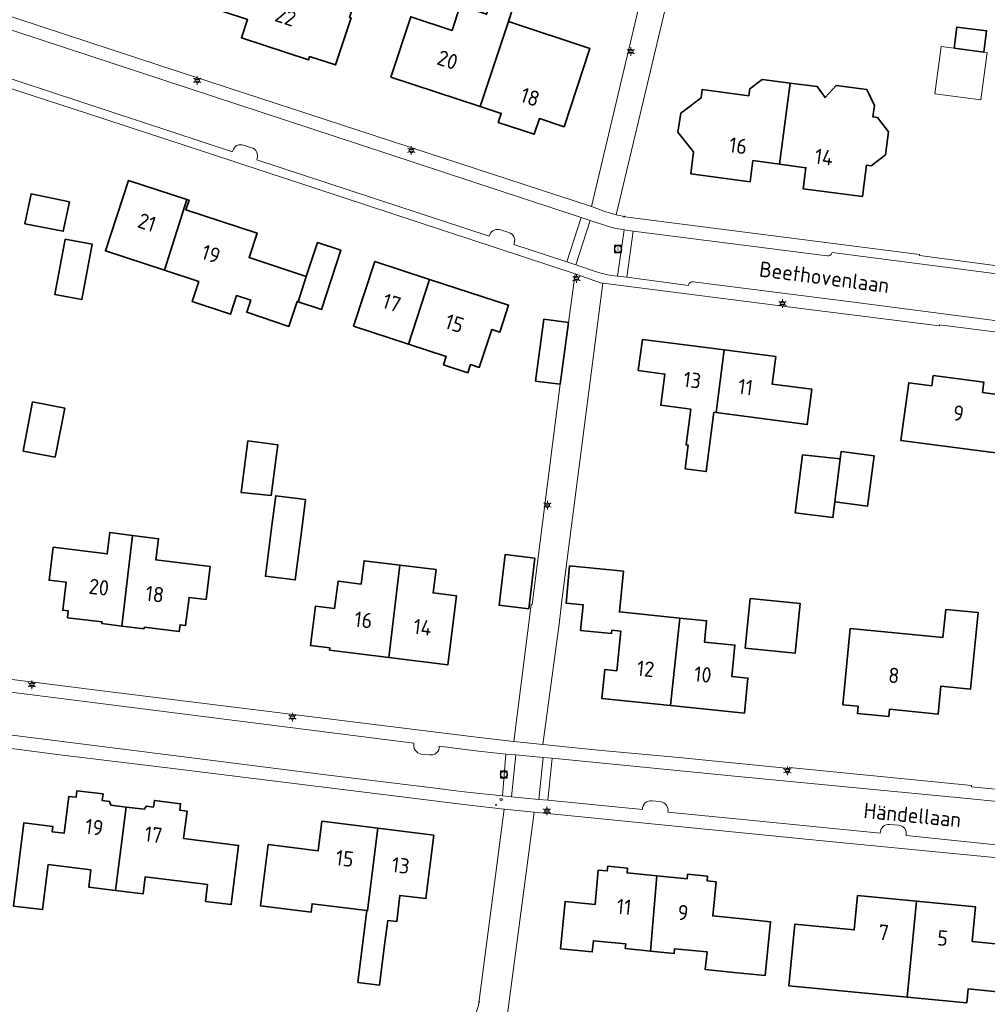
# Model space of a CAD drawing. Header units: metres. Extents: x 140853 to 145288, y 474558 to 480269.
# Tile 220 of 256: x 143615 to 143728, y 478255 to 478371. Entities that reach past the tile are written whole.
import ezdxf
from ezdxf.enums import TextEntityAlignment as Align

# ---------------------------------------------------------------- set-up
doc = ezdxf.new("R2010")
doc.units = ezdxf.units.M
doc.header["$MEASUREMENT"] = 0
for name, color, linetype, lineweight in [('B-WE-KL-ET_LS_OV_LICHTMAST-S', 190, 'Continuous', 18), ('B-WE-KL-WATER_BRANDLEIDING_PUT-S', 150, 'Continuous', 18), ('B-WE-OG-BEBOUWING-G', 7, 'Continuous', 35), ('B-WE-OG-BEBOUWING_HUISNUMMER-T18', 10, 'Continuous', 18), ('B-WE-OG-BEBOUWING_LUIFEL-G', 7, 'Continuous', 18), ('B-WE-OG-BEBOUWING_STRAATNAAM-T18', 10, 'Continuous', 18), ('B-WE-OG-TERREIN_ERF-G', 7, 'Continuous', 18), ('B-WE-RI-GWA_RIOOLPUT-S', 30, 'Continuous', 18), ('B-WE-VH-VERHARDING_BETONSTRAATSTEEN-G', 252, 'Continuous', 18), ('B-WE-VH-VERHARDING_TEGEL-G', 252, 'Continuous', 18), ('X-XX-XX-ALGEMEEN-S', 7, 'Continuous', 18)]:
    doc.layers.add(name, color=color, linetype=linetype, lineweight=lineweight)
doc.styles.add('NLCS-ISO', font='txt')

# ---------------------------------------------------------------- blocks, each defined once
blk = doc.blocks.new('SIE-WEG_AFVALBAK_TYPE_01')
for radius in [0.25, 0.156]:
    blk.add_circle((0, 0), radius)
blk = doc.blocks.new('B-SIE-WEG_LICHTMAST-SO')
at = {"ltscale": 0.1}
for p, q in [((-1.1, 0.63), (-2.19, 1.27)), ((0, 1.27), (0, 2.53)), ((1.1, 0.63), (2.19, 1.27)), ((-1.1, -0.63), (-2.19, -1.27)), ((0, -1.27), (0, -2.53)), ((1.1, -0.63), (2.19, -1.27))]:
    blk.add_line(p, q, dxfattribs=at)
at = {"flags": 128}
for points in [[(-1.16, 0.5), (1.16, 0.5)], [(-1.16, -0.5), (1.16, -0.5)]]:
    blk.add_lwpolyline(points, dxfattribs=at)
at = {"ltscale": 0.1}
blk.add_circle((0, 0), 1.27, dxfattribs=at)
at = {"style": 'NLCS-ISO'}
blk.add_attdef('TYPE', text='', height=1.8, dxfattribs=at).set_placement((0, 2.53), align=Align.BOTTOM_CENTER)
blk = doc.blocks.new('SRI-PUT_INSPECTIE-SO')
at = {"lineweight": -3, "flags": 128}
blk.add_lwpolyline([(-2, -2), (2, -2), (2, 2), (-2, 2)], close=True, dxfattribs=at)
at = {"lineweight": -3, "ltscale": 1.5}
blk.add_circle((0, 0), 2, dxfattribs=at)
at = {"ltscale": 0.1, "style": 'NLCS-ISO'}
blk.add_text('I', height=2.5, dxfattribs=at).set_placement((0, -0.01), align=Align.MIDDLE_CENTER)
blk = doc.blocks.new('SIE-WEG_STRAATPOT_BRANDKRAAN-SO')
blk.add_ellipse((0, 0), major_axis=(-0.729, 0), ratio=0.685994)
at = {"style": 'NLCS-ISO'}
blk.add_text('BR', height=0.4, dxfattribs=at).set_placement((-0.3, -0.15))

msp = doc.modelspace()

# ---------------------------------------------------------------- linework, layer by layer
at = {"layer": 'B-WE-OG-BEBOUWING-G', "ltscale": 0.2, "flags": 128}
msp.add_lwpolyline([(143647.471, 478375.497), (143646.943, 478373.892), (143640.227, 478376.101), (143638.849, 478371.912), (143641.699, 478370.974), (143640.99, 478368.818), (143648.841, 478366.236), (143648.972, 478366.635), (143652.029, 478365.65), (143653.853, 478371.173), (143653.654, 478371.239), (143654.911, 478375.039), (143649.673, 478376.762), (143649.673, 478376.762, 0.4127673), (143647.471, 478375.497)], format="xyb", close=True, dxfattribs=at)
for points in [[(143668.998, 478360.772), (143672.288, 478370.752), (143673.293, 478373.8), (143670.747, 478374.639), (143669.742, 478371.591), (143666.646, 478372.611), (143665.689, 478369.707), (143660.842, 478371.305), (143658.509, 478364.229), (143668.998, 478360.772)], [(143672.288, 478370.752), (143668.998, 478360.772), (143671.454, 478359.962), (143671.109, 478358.917), (143675.329, 478357.525), (143675.937, 478359.367), (143678.824, 478358.415), (143681.851, 478367.599), (143672.288, 478370.752)], [(143728.035, 478367.172), (143728.36, 478369.651), (143724.89, 478370.105), (143724.565, 478367.627), (143728.035, 478367.172)], [(143705.337, 478363.529), (143702.039, 478363.962), (143700.581, 478362.842), (143700.477, 478362.048), (143695.01, 478362.765), (143694.878, 478361.788), (143692.516, 478359.989), (143692.16, 478357.781), (143694.008, 478355.458), (143693.675, 478352.899), (143700.623, 478351.959), (143700.954, 478354.437), (143704.066, 478354.021), (143705.337, 478363.529)], [(143705.337, 478363.529), (143704.066, 478354.021), (143707.178, 478353.605), (143706.853, 478351.127), (143713.802, 478350.216), (143714.286, 478353.904), (143714.841, 478353.832), (143716.523, 478355.124), (143716.874, 478357.801), (143715.582, 478359.483), (143715.026, 478359.556), (143715.203, 478360.905), (143714.319, 478362.775), (143710.71, 478363.249), (143709.445, 478361.831), (143708.484, 478363.117), (143705.337, 478363.529)], [(143631.948, 478341.571), (143634.571, 478349.878), (143627.747, 478352.109), (143625.035, 478343.837), (143631.948, 478341.571)], [(143620.81, 478349.591), (143616.329, 478350.535), (143615.592, 478347.037), (143620.086, 478346.153), (143620.81, 478349.591)], [(143634.571, 478349.878), (143631.948, 478341.571), (143635.982, 478340.249), (143635.216, 478337.911), (143639.71, 478336.438), (143640.42, 478338.604), (143642.083, 478338.059), (143641.619, 478336.643), (143646.563, 478334.986), (143647.529, 478337.922), (143647.621, 478337.892), (143648.591, 478340.847), (143641.892, 478343.061), (143642.826, 478345.944), (143634.479, 478348.646), (143634.852, 478349.786), (143634.571, 478349.878)], [(143620.333, 478345.23), (143619.118, 478338.732), (143622.263, 478338.144), (143623.478, 478344.641), (143620.333, 478345.23)], [(143648.591, 478340.847), (143647.621, 478337.892), (143650.383, 478336.99), (143652.645, 478343.922), (143649.888, 478344.82), (143648.591, 478340.847)], [(143663.058, 478340.513), (143656.643, 478342.612), (143654.128, 478335.022), (143660.575, 478332.903), (143663.058, 478340.513)], [(143660.575, 478332.903), (143665.003, 478331.448), (143664.689, 478330.488), (143667.531, 478329.558), (143667.845, 478330.518), (143668.881, 478330.179), (143670.333, 478334.618), (143671.274, 478334.31), (143672.313, 478337.484), (143663.058, 478340.513), (143660.575, 478332.903)], [(143679.32, 478335.434), (143676.455, 478335.837), (143675.475, 478328.588), (143678.349, 478328.202), (143679.32, 478335.434)], [(143697.596, 478332.242), (143691.136, 478333.084), (143688.007, 478333.452), (143687.507, 478329.806), (143690.639, 478329.392), (143690.16, 478325.744), (143693.669, 478325.283), (143693.119, 478321.099), (143693.387, 478321.063), (143693.023, 478318.297), (143695.482, 478317.974), (143696.396, 478324.924), (143696.654, 478324.89), (143697.596, 478332.242)], [(143697.596, 478332.242), (143696.654, 478324.89), (143707.331, 478323.485), (143707.875, 478327.62), (143703.215, 478328.233), (143703.639, 478331.455), (143697.596, 478332.242)], [(143721.952, 478328.021), (143719.235, 478328.378), (143718.316, 478321.593), (143729.708, 478320.112), (143729.551, 478318.912), (143729.759, 478318.885), (143733.671, 478318.34), (143734.554, 478325.052), (143731.461, 478325.459), (143731.63, 478326.748), (143727.89, 478327.24), (143728.05, 478328.449), (143722.111, 478329.23), (143721.952, 478328.021)], [(143619.157, 478319.652), (143620.269, 478325.422), (143616.489, 478326.137), (143615.38, 478320.38), (143619.157, 478319.652)], [(143641.731, 478321.564), (143640.947, 478315.528), (143644.468, 478315.143), (143645.243, 478321.108), (143641.731, 478321.564)], [(143711.207, 478319.446), (143706.782, 478319.926), (143705.933, 478313.131), (143710.349, 478312.579), (143710.577, 478314.408), (143711.207, 478319.446)], [(143710.577, 478314.408), (143714.396, 478313.905), (143715.188, 478319.813), (143711.325, 478320.331), (143711.207, 478319.446), (143710.577, 478314.408)], [(143648.058, 478311.195), (143648.508, 478314.688), (143645.017, 478315.138), (143644.567, 478311.645), (143643.801, 478305.694), (143647.294, 478305.262), (143648.058, 478311.195)], [(143628.229, 478310.476), (143625.553, 478310.808), (143625.244, 478308.317), (143618.913, 478309.102), (143618.433, 478305.232), (143620.437, 478304.983), (143620.03, 478301.698), (143620.675, 478301.618), (143620.596, 478300.832), (143624.657, 478300.328), (143624.633, 478300.14), (143626.959, 478299.851), (143628.229, 478310.476)], [(143628.229, 478310.476), (143626.959, 478299.851), (143629.575, 478299.526), (143629.598, 478299.715), (143633.697, 478299.207), (143633.795, 478300.001), (143634.441, 478299.921), (143634.848, 478303.206), (143636.833, 478302.96), (143637.312, 478306.82), (143630.96, 478307.608), (143631.269, 478310.099), (143628.229, 478310.476)], [(143675.401, 478307.819), (143671.917, 478308.243), (143671.232, 478302.612), (143671.194, 478302.295), (143674.678, 478301.871), (143675.401, 478307.819)], [(143658.29, 478296.167), (143659.579, 478306.99), (143655.37, 478307.511), (143655.031, 478304.772), (143652.312, 478305.109), (143651.916, 478301.913), (143649.673, 478302.199), (143649.085, 478297.584), (143651.35, 478297.308), (143651.316, 478297.03), (143658.29, 478296.167)], [(143658.29, 478296.167), (143665.206, 478295.311), (143666.206, 478303.389), (143663.467, 478303.728), (143663.806, 478306.467), (143659.579, 478306.99), (143658.29, 478296.167)], [(143691.314, 478290.524), (143692.391, 478300.787), (143685.301, 478301.502), (143685.782, 478306.278), (143679.472, 478306.9), (143679.053, 478302.539), (143681.072, 478302.326), (143680.757, 478299.342), (143684.377, 478298.96), (143684.419, 478299.358), (143685.473, 478299.247), (143684.992, 478294.618), (143683.599, 478294.759), (143683.254, 478291.336), (143691.314, 478290.524)], [(143700.642, 478303.076), (143700.057, 478297.266), (143705.927, 478296.674), (143706.512, 478302.485), (143700.642, 478303.076)], [(143712.38, 478299.58), (143711.511, 478290.622), (143713.302, 478290.448), (143713.22, 478289.602), (143716.903, 478289.245), (143716.985, 478290.091), (143722.692, 478289.537), (143723.009, 478292.802), (143726.492, 478292.464), (143727.361, 478301.422), (143723.565, 478301.79), (143723.249, 478298.525), (143712.38, 478299.58)], [(143691.314, 478290.524), (143699.956, 478289.653), (143700.369, 478293.752), (143698.479, 478293.943), (143698.849, 478297.614), (143695.267, 478297.975), (143695.519, 478300.472), (143692.391, 478300.787), (143691.314, 478290.524)], [(143627.491, 478278.627), (143625.684, 478278.854), (143625.535, 478279.276), (143624.672, 478279.384), (143624.769, 478280.158), (143621.703, 478280.543), (143621.606, 478279.769), (143620.733, 478279.879), (143620.198, 478275.546), (143618.809, 478275.718), (143618.889, 478276.363), (143615.485, 478276.784), (143614.265, 478267.02), (143617.669, 478266.599), (143618.329, 478271.876), (143623.342, 478271.247), (143623.09, 478269.242), (143626.225, 478268.849), (143627.491, 478278.627)], [(143627.491, 478278.627), (143626.225, 478268.849), (143629.46, 478268.443), (143629.712, 478270.447), (143637.025, 478269.529), (143636.778, 478267.565), (143639.784, 478267.187), (143640.656, 478274.132), (143634.207, 478274.942), (143634.608, 478278.137), (143633.761, 478278.243), (143633.858, 478279.017), (143630.792, 478279.402), (143630.695, 478278.628), (143629.841, 478278.735), (143629.593, 478278.363), (143627.491, 478278.627)], [(143655.696, 478266.487), (143655.775, 478266.477), (143656.983, 478276.143), (143650.417, 478276.963), (143649.983, 478273.49), (143644.119, 478274.223), (143643.221, 478267.039), (143649.155, 478266.297), (143649.279, 478267.289), (143655.696, 478266.487)], [(143657.782, 478262.458), (143658.14, 478265.316), (143659.191, 478265.184), (143659.577, 478268.27), (143662.613, 478267.891), (143663.542, 478275.323), (143656.983, 478276.143), (143655.775, 478266.477), (143655.696, 478266.487), (143655.232, 478262.776), (143654.643, 478258.063), (143657.193, 478257.744), (143657.782, 478262.458)], [(143689.681, 478270.563), (143686.21, 478270.906), (143686.264, 478271.444), (143683.935, 478271.674), (143683.882, 478271.137), (143682.817, 478271.242), (143682.449, 478267.209), (143678.936, 478267.556), (143678.386, 478262.003), (143682.128, 478261.633), (143682.258, 478262.947), (143686.049, 478262.572), (143685.996, 478262.034), (143688.957, 478261.741), (143689.681, 478270.563)], [(143689.681, 478270.563), (143688.957, 478261.741), (143691.718, 478261.469), (143691.771, 478262.005), (143695.583, 478261.628), (143695.378, 478259.558), (143699.12, 478259.188), (143702.405, 478258.883), (143703.029, 478265.182), (143699.745, 478265.507), (143696.242, 478265.854), (143696.64, 478269.874), (143695.585, 478269.978), (143695.638, 478270.516), (143693.309, 478270.746), (143693.256, 478270.209), (143689.681, 478270.563)], [(143713.221, 478268.246), (143712.838, 478264.214), (143705.869, 478264.877), (143705.183, 478257.659), (143719.058, 478256.34), (143720.126, 478267.577), (143713.221, 478268.246)], [(143720.126, 478267.577), (143719.058, 478256.34), (143726.037, 478255.676), (143726.195, 478257.304), (143729.639, 478256.971), (143730.177, 478262.525), (143726.674, 478262.864), (143727.065, 478266.905), (143720.126, 478267.577)]]:
    msp.add_lwpolyline(points, close=True, dxfattribs=at)
at = {"layer": 'B-WE-OG-BEBOUWING_LUIFEL-G', "ltscale": 0.2, "flags": 128}
msp.add_lwpolyline([(143727.701, 478361.547), (143728.432, 478367.12), (143728.035, 478367.172), (143724.565, 478367.627), (143723.028, 478367.828), (143722.298, 478362.255), (143727.701, 478361.547)], close=True, dxfattribs=at)
at = {"layer": 'B-WE-OG-TERREIN_ERF-G', "ltscale": 0.2, "flags": 128}
for points in [[(143600.585, 478375.74), (143631.418, 478365.589), (143682.028, 478349.046), (143692.597, 478393.565)], [(143692.648, 478380.59), (143684.948, 478348.235), (143684.915, 478348.095), (143686.242, 478347.813), (143698.17, 478346.298), (143720.509, 478343.425), (143720.489, 478343.298), (143736.716, 478341.168), (143736.838, 478341.268), (143753.034, 478339.103), (143782.444, 478335.291), (143812.12, 478331.51), (143816.574, 478330.83), (143821.384, 478332.864), (143825.21, 478339.768), (143827.009, 478342.977), (143835.257, 478357.939), (143835.257, 478357.939), (143846.73, 478378.706)], [(143649.673, 478376.762), (143654.911, 478375.039), (143653.654, 478371.239), (143653.853, 478371.173), (143652.029, 478365.65), (143648.972, 478366.635), (143648.841, 478366.236), (143640.99, 478368.818), (143641.699, 478370.974), (143638.849, 478371.912), (143640.227, 478376.101), (143646.943, 478373.892), (143647.471, 478375.497)], [(143731.734, 478334.029), (143722.851, 478335.172), (143722.849, 478335.066), (143707.883, 478336.933), (143683.355, 478340.059), (143678.585, 478303.157), (143678.226, 478300.092), (143676.347, 478285.957), (143676.347, 478285.957), (143682.81, 478285.311), (143692.257, 478284.434), (143705.229, 478283.161), (143705.254, 478283.259), (143726.588, 478281.165), (143726.576, 478281.014), (143753.953, 478278.311)], [(143668.794, 478255.34), (143671.8, 478278.385), (143671.8, 478278.385), (143667.689, 478278.856), (143632.317, 478283.234), (143619.711, 478284.763), (143607.689, 478286.3)]]:
    msp.add_lwpolyline(points, dxfattribs=at)
for points in [[(143668.998, 478360.772), (143658.509, 478364.229), (143660.842, 478371.305), (143665.689, 478369.707), (143666.646, 478372.611), (143669.742, 478371.591), (143670.747, 478374.639), (143673.293, 478373.8), (143672.288, 478370.752), (143681.851, 478367.599), (143678.824, 478358.415), (143675.937, 478359.367), (143675.329, 478357.525), (143671.109, 478358.917), (143671.454, 478359.962), (143668.998, 478360.772)], [(143724.565, 478367.627), (143724.89, 478370.105), (143728.36, 478369.651), (143728.035, 478367.172), (143724.565, 478367.627)], [(143704.066, 478354.021), (143700.954, 478354.437), (143700.623, 478351.959), (143693.675, 478352.899), (143694.008, 478355.458), (143692.16, 478357.781), (143692.516, 478359.989), (143694.878, 478361.788), (143695.01, 478362.765), (143700.477, 478362.048), (143700.581, 478362.842), (143702.039, 478363.962), (143705.337, 478363.529), (143708.484, 478363.117), (143709.445, 478361.831), (143710.71, 478363.249), (143714.319, 478362.775), (143715.203, 478360.905), (143715.026, 478359.556), (143715.582, 478359.483), (143716.874, 478357.801), (143716.523, 478355.124), (143714.841, 478353.832), (143714.286, 478353.904), (143713.802, 478350.216), (143706.853, 478351.127), (143707.178, 478353.605), (143704.066, 478354.021)], [(143647.621, 478337.892), (143647.529, 478337.922), (143646.563, 478334.986), (143641.619, 478336.643), (143642.083, 478338.059), (143640.42, 478338.604), (143639.71, 478336.438), (143635.216, 478337.911), (143635.982, 478340.249), (143631.948, 478341.571), (143625.035, 478343.837), (143627.747, 478352.109), (143634.571, 478349.878), (143634.852, 478349.786), (143634.479, 478348.646), (143642.826, 478345.944), (143641.892, 478343.061), (143648.591, 478340.847), (143649.888, 478344.82), (143652.645, 478343.922), (143650.383, 478336.99), (143647.621, 478337.892)], [(143620.81, 478349.591), (143620.086, 478346.153), (143615.592, 478347.037), (143616.329, 478350.535), (143620.81, 478349.591)], [(143620.333, 478345.23), (143623.478, 478344.641), (143622.263, 478338.144), (143619.118, 478338.732), (143620.333, 478345.23)], [(143660.575, 478332.903), (143654.128, 478335.022), (143656.643, 478342.612), (143663.058, 478340.513), (143672.313, 478337.484), (143671.274, 478334.31), (143670.333, 478334.618), (143668.881, 478330.179), (143667.845, 478330.518), (143667.531, 478329.558), (143664.689, 478330.488), (143665.003, 478331.448), (143660.575, 478332.903)], [(143696.654, 478324.89), (143696.396, 478324.924), (143695.482, 478317.974), (143693.023, 478318.297), (143693.387, 478321.063), (143693.119, 478321.099), (143693.669, 478325.283), (143690.16, 478325.744), (143690.639, 478329.392), (143687.507, 478329.806), (143688.007, 478333.452), (143691.136, 478333.084), (143697.596, 478332.242), (143703.639, 478331.455), (143703.215, 478328.233), (143707.875, 478327.62), (143707.331, 478323.485), (143696.654, 478324.89)], [(143721.952, 478328.021), (143722.111, 478329.23), (143728.05, 478328.449), (143727.89, 478327.24), (143731.63, 478326.748), (143731.461, 478325.459), (143734.554, 478325.052), (143733.671, 478318.34), (143729.759, 478318.885), (143729.551, 478318.912), (143729.708, 478320.112), (143718.316, 478321.593), (143719.235, 478328.378), (143721.952, 478328.021)], [(143619.157, 478319.652), (143615.38, 478320.38), (143616.489, 478326.137), (143620.269, 478325.422), (143619.157, 478319.652)], [(143641.731, 478321.564), (143645.243, 478321.108), (143644.468, 478315.143), (143640.947, 478315.528), (143641.731, 478321.564)], [(143711.207, 478319.446), (143711.325, 478320.331), (143715.188, 478319.813), (143714.396, 478313.905), (143710.577, 478314.408), (143710.349, 478312.579), (143705.933, 478313.131), (143706.782, 478319.926), (143711.207, 478319.446)], [(143644.567, 478311.645), (143645.017, 478315.138), (143648.508, 478314.688), (143648.058, 478311.195), (143647.294, 478305.262), (143643.801, 478305.694), (143644.567, 478311.645)], [(143626.959, 478299.851), (143624.633, 478300.14), (143624.657, 478300.328), (143620.596, 478300.832), (143620.675, 478301.618), (143620.03, 478301.698), (143620.437, 478304.983), (143618.433, 478305.232), (143618.913, 478309.102), (143625.244, 478308.317), (143625.553, 478310.808), (143628.229, 478310.476), (143631.269, 478310.099), (143630.96, 478307.608), (143637.312, 478306.82), (143636.833, 478302.96), (143634.848, 478303.206), (143634.441, 478299.921), (143633.795, 478300.001), (143633.697, 478299.207), (143629.598, 478299.715), (143629.575, 478299.526), (143626.959, 478299.851)], [(143675.401, 478307.819), (143674.678, 478301.871), (143671.194, 478302.295), (143671.232, 478302.612), (143671.917, 478308.243), (143675.401, 478307.819)], [(143659.579, 478306.99), (143663.806, 478306.467), (143663.467, 478303.728), (143666.206, 478303.389), (143665.206, 478295.311), (143658.29, 478296.167), (143651.316, 478297.03), (143651.35, 478297.308), (143649.085, 478297.584), (143649.673, 478302.199), (143651.916, 478301.913), (143652.312, 478305.109), (143655.031, 478304.772), (143655.37, 478307.511), (143659.579, 478306.99)], [(143692.391, 478300.787), (143695.519, 478300.472), (143695.267, 478297.975), (143698.849, 478297.614), (143698.479, 478293.943), (143700.369, 478293.752), (143699.956, 478289.653), (143691.314, 478290.524), (143683.254, 478291.336), (143683.599, 478294.759), (143684.992, 478294.618), (143685.473, 478299.247), (143684.419, 478299.358), (143684.377, 478298.96), (143680.757, 478299.342), (143681.072, 478302.326), (143679.053, 478302.539), (143679.472, 478306.9), (143685.782, 478306.278), (143685.301, 478301.502), (143692.391, 478300.787)], [(143700.642, 478303.076), (143706.512, 478302.485), (143705.927, 478296.674), (143700.057, 478297.266), (143700.642, 478303.076)], [(143712.38, 478299.58), (143723.249, 478298.525), (143723.565, 478301.79), (143727.361, 478301.422), (143726.492, 478292.464), (143723.009, 478292.802), (143722.692, 478289.537), (143716.985, 478290.091), (143716.903, 478289.245), (143713.22, 478289.602), (143713.302, 478290.448), (143711.511, 478290.622), (143712.38, 478299.58)], [(143626.225, 478268.849), (143623.09, 478269.242), (143623.342, 478271.247), (143618.329, 478271.876), (143617.669, 478266.599), (143614.265, 478267.02), (143615.485, 478276.784), (143618.889, 478276.363), (143618.809, 478275.718), (143620.198, 478275.546), (143620.733, 478279.879), (143621.606, 478279.769), (143621.703, 478280.543), (143624.769, 478280.158), (143624.672, 478279.384), (143625.535, 478279.276), (143625.684, 478278.854), (143627.491, 478278.627), (143629.593, 478278.363), (143629.841, 478278.735), (143630.695, 478278.628), (143630.792, 478279.402), (143633.858, 478279.017), (143633.761, 478278.243), (143634.608, 478278.137), (143634.207, 478274.942), (143640.656, 478274.132), (143639.784, 478267.187), (143636.778, 478267.565), (143637.025, 478269.529), (143629.712, 478270.447), (143629.46, 478268.443), (143626.225, 478268.849)], [(143656.983, 478276.143), (143663.542, 478275.323), (143662.613, 478267.891), (143659.577, 478268.27), (143659.191, 478265.184), (143658.14, 478265.316), (143657.782, 478262.458), (143657.193, 478257.744), (143654.643, 478258.063), (143655.232, 478262.776), (143655.696, 478266.487), (143649.279, 478267.289), (143649.155, 478266.297), (143643.221, 478267.039), (143644.119, 478274.223), (143649.983, 478273.49), (143650.417, 478276.963), (143656.983, 478276.143)], [(143688.957, 478261.741), (143685.996, 478262.034), (143686.049, 478262.572), (143682.258, 478262.947), (143682.128, 478261.633), (143678.386, 478262.003), (143678.936, 478267.556), (143682.449, 478267.209), (143682.817, 478271.242), (143683.882, 478271.137), (143683.935, 478271.674), (143686.264, 478271.444), (143686.21, 478270.906), (143689.681, 478270.563), (143693.256, 478270.209), (143693.309, 478270.746), (143695.638, 478270.516), (143695.585, 478269.978), (143696.64, 478269.874), (143696.242, 478265.854), (143699.745, 478265.507), (143703.029, 478265.182), (143702.405, 478258.883), (143699.12, 478259.188), (143695.378, 478259.558), (143695.583, 478261.628), (143691.771, 478262.005), (143691.718, 478261.469), (143688.957, 478261.741)], [(143719.058, 478256.34), (143705.183, 478257.659), (143705.869, 478264.877), (143712.838, 478264.214), (143713.221, 478268.246), (143720.126, 478267.577), (143727.065, 478266.905), (143726.674, 478262.864), (143730.177, 478262.525), (143729.639, 478256.971), (143726.195, 478257.304), (143726.037, 478255.676), (143719.058, 478256.34)]]:
    msp.add_lwpolyline(points, close=True, dxfattribs=at)
for points in [[(143600.073, 478367.398), (143597.234, 478366.34), (143590.595, 478331.304), (143591.137, 478331.192), (143590.399, 478327.492), (143590.399, 478327.492, 0.4237801), (143589.795, 478327.086), (143589.795, 478327.086), (143584.517, 478299.355), (143586.203, 478297.088), (143624.657, 478292.235), (143668.548, 478286.807), (143672.938, 478286.329), (143674.963, 478302.397), (143675.095, 478302.38), (143678.349, 478328.202), (143675.475, 478328.588), (143676.455, 478335.837), (143679.32, 478335.434), (143680.125, 478341.167), (143634.277, 478356.254), (143622.948, 478359.968), (143600.073, 478367.398)], [(143670.71, 478250), (143663.216, 478227.416), (143663.216, 478227.416, -0.0465714), (143680.328, 478216.291), (143680.328, 478216.291), (143683.236, 478214.038), (143683.236, 478214.038, 0.1156687), (143700.819, 478206.694), (143700.819, 478206.694, 0.091863), (143711.879, 478206.568), (143711.879, 478206.568), (143714.47, 478207.141), (143784.596, 478222.639), (143787.142, 478225.019), (143794.491, 478250), (143796.449, 478256.87), (143798.459, 478263.686), (143796.752, 478266.075), (143738.164, 478271.84), (143710.711, 478274.522), (143675.325, 478278.015), (143672.167, 478254.392), (143670.71, 478250)]]:
    msp.add_lwpolyline(points, format="xyb", close=True, dxfattribs=at)
at = {"layer": 'B-WE-VH-VERHARDING_BETONSTRAATSTEEN-G', "ltscale": 0.2, "flags": 128}
for points in [[(143736.716, 478341.168), (143720.489, 478343.298), (143720.509, 478343.425), (143698.17, 478346.298), (143686.242, 478347.813), (143684.915, 478348.095), (143683.608, 478348.46), (143682.028, 478349.046), (143631.418, 478365.589), (143600.585, 478375.74)], [(143600.073, 478367.398), (143622.948, 478359.968), (143634.277, 478356.254), (143680.125, 478341.167), (143683.099, 478340.092), (143683.355, 478340.059), (143707.883, 478336.933), (143722.849, 478335.066), (143722.851, 478335.172), (143731.734, 478334.029)], [(143753.953, 478278.311), (143726.576, 478281.014), (143726.588, 478281.165), (143705.254, 478283.259), (143705.229, 478283.161), (143692.257, 478284.434), (143682.81, 478285.311), (143676.347, 478285.957), (143672.938, 478286.329), (143668.548, 478286.807), (143624.657, 478292.235), (143586.203, 478297.088)], [(143607.689, 478286.3), (143619.711, 478284.763), (143632.317, 478283.234), (143667.689, 478278.856), (143671.8, 478278.385), (143672.984, 478278.249), (143675.325, 478278.015), (143710.711, 478274.522), (143738.164, 478271.84)]]:
    msp.add_lwpolyline(points, dxfattribs=at)
for points in [[(143600.121, 478374.337), (143654.963, 478356.286), (143680.821, 478347.759), (143681.875, 478347.415), (143684.034, 478346.706), (143684.034, 478346.706, 0.0466277), (143685.174, 478346.419), (143685.174, 478346.419), (143685.847, 478346.311), (143686.904, 478346.173), (143709.656, 478343.25), (143709.656, 478343.25, 0.3561523), (143710.213, 478343.588), (143710.213, 478343.588), (143710.239, 478343.675), (143769.678, 478335.94)], [(143607.886, 478366.008), (143639.936, 478355.48), (143639.97, 478355.613), (143639.97, 478355.613, -0.4120259), (143641.215, 478356.266), (143641.215, 478356.266), (143642.169, 478355.952), (143642.169, 478355.952, -0.4227866), (143642.829, 478354.689), (143642.829, 478354.689), (143642.778, 478354.522), (143670.053, 478345.558), (143670.103, 478345.756), (143670.103, 478345.756, -0.3944718), (143671.381, 478346.318), (143671.381, 478346.318), (143672.326, 478345.992), (143672.326, 478345.992, -0.4598137), (143672.957, 478344.746), (143672.957, 478344.746), (143672.913, 478344.597), (143679.124, 478342.547), (143680.821, 478347.759), (143654.963, 478356.286), (143600.121, 478374.337)], [(143761.448, 478331.504), (143712.493, 478337.855), (143693.949, 478340.237), (143693.949, 478340.237, 0.3728121), (143693.408, 478339.879), (143693.408, 478339.879), (143693.391, 478339.805), (143686.183, 478340.751), (143685.093, 478340.887), (143684.34, 478340.974), (143684.34, 478340.974, -0.0263395), (143682.746, 478341.356), (143682.746, 478341.356), (143680.182, 478342.204), (143679.124, 478342.547), (143672.913, 478344.597), (143672.957, 478344.746), (143672.957, 478344.746, 0.4598137), (143672.326, 478345.992), (143672.326, 478345.992), (143671.381, 478346.318), (143671.381, 478346.318, 0.3944718), (143670.103, 478345.756), (143670.103, 478345.756), (143670.053, 478345.558), (143642.778, 478354.522), (143642.829, 478354.689), (143642.829, 478354.689, 0.4227866), (143642.169, 478355.952), (143642.169, 478355.952), (143641.215, 478356.266), (143641.215, 478356.266, 0.4120259), (143639.97, 478355.613), (143639.97, 478355.613), (143639.936, 478355.48), (143607.886, 478366.008)], [(143769.678, 478335.94), (143710.239, 478343.675), (143710.213, 478343.588), (143710.213, 478343.588, -0.3561523), (143709.656, 478343.25), (143709.656, 478343.25), (143686.904, 478346.173), (143686.183, 478340.751), (143686.183, 478340.751), (143693.391, 478339.805), (143693.408, 478339.879), (143693.408, 478339.879, -0.3728121), (143693.949, 478340.237), (143693.949, 478340.237), (143712.493, 478337.855), (143761.448, 478331.504)], [(143585.553, 478295.676), (143661.219, 478286.124), (143661.219, 478286.124, 0.4480713), (143662.079, 478284.839), (143662.079, 478284.839), (143663.034, 478284.749), (143663.034, 478284.749, 0.4894309), (143664.191, 478285.758), (143664.191, 478285.758), (143668.486, 478285.208), (143671.979, 478284.842), (143673.159, 478284.762), (143676.357, 478284.443), (143677.432, 478284.364), (143698.404, 478282.271), (143726.5, 478279.571), (143782.717, 478273.999)], [(143586.417, 478290.534), (143633.027, 478284.683), (143650.882, 478282.393), (143663.74, 478280.835), (143665.831, 478280.558), (143667.798, 478280.33), (143671.58, 478279.938), (143671.979, 478284.842), (143668.486, 478285.208), (143664.191, 478285.758), (143664.191, 478285.758, -0.4894309), (143663.034, 478284.749), (143663.034, 478284.749), (143662.079, 478284.839), (143662.079, 478284.839, -0.4480713), (143661.219, 478286.124), (143661.219, 478286.124), (143585.553, 478295.676)], [(143735.165, 478273.618), (143718.913, 478275.295), (143718.913, 478275.295, 0.4709984), (143718.033, 478276.506), (143718.033, 478276.506), (143717.016, 478276.581), (143717.016, 478276.581, 0.4671763), (143715.895, 478275.555), (143715.895, 478275.555), (143700.189, 478277.129), (143691.003, 478278.007), (143691.003, 478278.007, 0.4221768), (143690.097, 478279.268), (143690.097, 478279.268), (143689.117, 478279.344), (143689.117, 478279.344, 0.4525887), (143688.007, 478278.357), (143688.007, 478278.357), (143676.918, 478279.436), (143675.853, 478279.522), (143672.637, 478279.817), (143671.58, 478279.938), (143667.798, 478280.33), (143665.831, 478280.558), (143663.74, 478280.835), (143650.882, 478282.393), (143633.027, 478284.683), (143586.417, 478290.534)], [(143782.717, 478273.999), (143726.5, 478279.571), (143698.404, 478282.271), (143677.432, 478284.364), (143676.918, 478279.436), (143688.007, 478278.357), (143688.007, 478278.357, -0.4525887), (143689.117, 478279.344), (143689.117, 478279.344), (143690.097, 478279.268), (143690.097, 478279.268, -0.4221768), (143691.003, 478278.007), (143691.003, 478278.007), (143700.189, 478277.129), (143715.895, 478275.555), (143715.895, 478275.555, -0.4671763), (143717.016, 478276.581), (143717.016, 478276.581), (143718.033, 478276.506), (143718.033, 478276.506, -0.4709984), (143718.913, 478275.295), (143718.913, 478275.295), (143735.165, 478273.618)]]:
    msp.add_lwpolyline(points, format="xyb", dxfattribs=at)
for points in [[(143680.182, 478342.204), (143681.875, 478347.415), (143680.821, 478347.759), (143679.124, 478342.547), (143680.182, 478342.204)], [(143685.093, 478340.887), (143686.183, 478340.751), (143686.904, 478346.173), (143685.847, 478346.311), (143685.093, 478340.887)], [(143673.159, 478284.762), (143671.979, 478284.842), (143671.58, 478279.938), (143672.637, 478279.817), (143673.159, 478284.762)], [(143675.853, 478279.522), (143676.357, 478284.443), (143673.159, 478284.762), (143672.637, 478279.817), (143675.853, 478279.522)], [(143676.357, 478284.443), (143675.853, 478279.522), (143676.918, 478279.436), (143677.432, 478284.364), (143676.357, 478284.443)]]:
    msp.add_lwpolyline(points, close=True, dxfattribs=at)
msp.add_lwpolyline([(143682.746, 478341.356, 0.0263395), (143684.34, 478340.974), (143684.34, 478340.974), (143685.093, 478340.887), (143685.847, 478346.311), (143685.174, 478346.419), (143685.174, 478346.419, -0.0466277), (143684.034, 478346.706), (143684.034, 478346.706), (143681.875, 478347.415), (143680.182, 478342.204), (143682.746, 478341.356)], format="xyb", close=True, dxfattribs=at)
at = {"layer": 'B-WE-VH-VERHARDING_TEGEL-G', "ltscale": 0.2, "flags": 128}
msp.add_lwpolyline([(143698.807, 478406.091), (143702.891, 478409.989), (143702.891, 478409.989, -0.052957), (143700.778, 478412.182), (143700.778, 478412.182), (143695.911, 478407.633), (143695.727, 478406.105), (143694.67, 478401.907), (143692.694, 478393.542), (143692.597, 478393.565), (143682.028, 478349.046), (143683.608, 478348.46), (143684.915, 478348.095), (143684.948, 478348.235), (143692.648, 478380.59), (143698.211, 478403.625), (143698.807, 478406.091)], format="xyb", close=True, dxfattribs=at)
for points in [[(143678.349, 478328.202), (143675.095, 478302.38), (143674.963, 478302.397), (143672.938, 478286.329), (143676.347, 478285.957), (143678.226, 478300.092), (143678.585, 478303.157), (143683.355, 478340.059), (143683.099, 478340.092), (143680.125, 478341.167), (143679.32, 478335.434), (143678.349, 478328.202)], [(143663.216, 478227.416), (143670.71, 478250), (143672.167, 478254.392), (143675.325, 478278.015), (143672.984, 478278.249), (143671.8, 478278.385), (143668.794, 478255.34), (143667.028, 478250), (143659.979, 478228.688), (143663.216, 478227.416)]]:
    msp.add_lwpolyline(points, close=True, dxfattribs=at)

# ---------------------------------------------------------------- block references
at = {"layer": 'B-WE-KL-ET_LS_OV_LICHTMAST-S', "xscale": 0.2, "yscale": 0.2, "zscale": 0.2}
for p in [(143686.65, 478367.218), (143635.799, 478363.843), (143660.899, 478355.636), (143680.274, 478340.6), (143704.428, 478337.674), (143676.865, 478314.038), (143616.415, 478292.968), (143646.971, 478289.167), (143705.001, 478282.881), (143676.802, 478278.173)]:
    msp.add_blockref('B-SIE-WEG_LICHTMAST-SO', p, dxfattribs=at)
at = {"layer": 'B-WE-KL-WATER_BRANDLEIDING_PUT-S', "xscale": 0.2, "yscale": 0.2, "zscale": 0.2}
msp.add_blockref('SIE-WEG_STRAATPOT_BRANDKRAAN-SO', (143671.438, 478279.503), dxfattribs=at)
at = {"layer": 'B-WE-RI-GWA_RIOOLPUT-S', "xscale": 0.2, "yscale": 0.2, "zscale": 0.2}
for p in [(143685.138, 478344.067), (143671.759, 478282.444)]:
    msp.add_blockref('SRI-PUT_INSPECTIE-SO', p, dxfattribs=at)
at = {"layer": 'X-XX-XX-ALGEMEEN-S', "xscale": 0.2, "yscale": 0.2, "zscale": 0.2}
for p in [(143685.873, 478347.872), (143670.841, 478278.878), (143668.856, 478255.776)]:
    msp.add_blockref('SIE-WEG_AFVALBAK_TYPE_01', p, dxfattribs=at)

# ---------------------------------------------------------------- texts
at = {"layer": 'B-WE-OG-BEBOUWING_HUISNUMMER-T18', "style": 'NLCS-ISO'}
for s, rotation, p in [('22', 341.8, (143646.165, 478371.327)), ('20', 341.8, (143665.157, 478366.25)), ('18', 341.8, (143674.835, 478361.9)), ('16', 352.3, (143699.229, 478356.184)), ('14', 352.5, (143709.296, 478354.841)), ('21', 341.9, (143629.915, 478347.192)), ('19', 342.1, (143637.421, 478343.489)), ('17', 341.9, (143658.606, 478337.761)), ('15', 341.9, (143665.971, 478335.351)), ('13', 352.6, (143693.849, 478328.696)), ('11', 352.6, (143700.101, 478327.882)), ('9', 352.5, (143725.07, 478324.806)), ('20', 352.9, (143624.281, 478304.405)), ('18', 352.9, (143630.832, 478303.593)), ('16', 352.9, (143655.295, 478300.568)), ('14', 352.9, (143662.24, 478299.709)), ('12', 354.3, (143688.381, 478294.84)), ('10', 354.3, (143695.092, 478294.164)), ('8', 354.4, (143717.487, 478294.061)), ('19', 352.8, (143623.736, 478276.256)), ('17', 352.8, (143630.673, 478275.386)), ('15', 352.9, (143653.103, 478272.596)), ('13', 352.9, (143659.666, 478271.776)), ('11', 354.4, (143685.855, 478266.922)), ('9', 354.3, (143692.766, 478266.238)), ('7', 354.5, (143716.288, 478263.93)), ('5', 354.5, (143723.21, 478263.26))]:
    msp.add_text(s, height=1.8, rotation=rotation, dxfattribs=at).set_placement(p, align=Align.MIDDLE_CENTER)
at = {"layer": 'B-WE-OG-BEBOUWING_STRAATNAAM-T18', "style": 'NLCS-ISO'}
for s, rotation, p in [('Beethovenlaan', 352.6, (143709.337, 478340.762)), ('Händellaan', 354.4, (143719.667, 478277.679))]:
    msp.add_text(s, height=1.8, rotation=rotation, dxfattribs=at).set_placement(p, align=Align.MIDDLE_CENTER)

doc.saveas('drawing.dxf')
